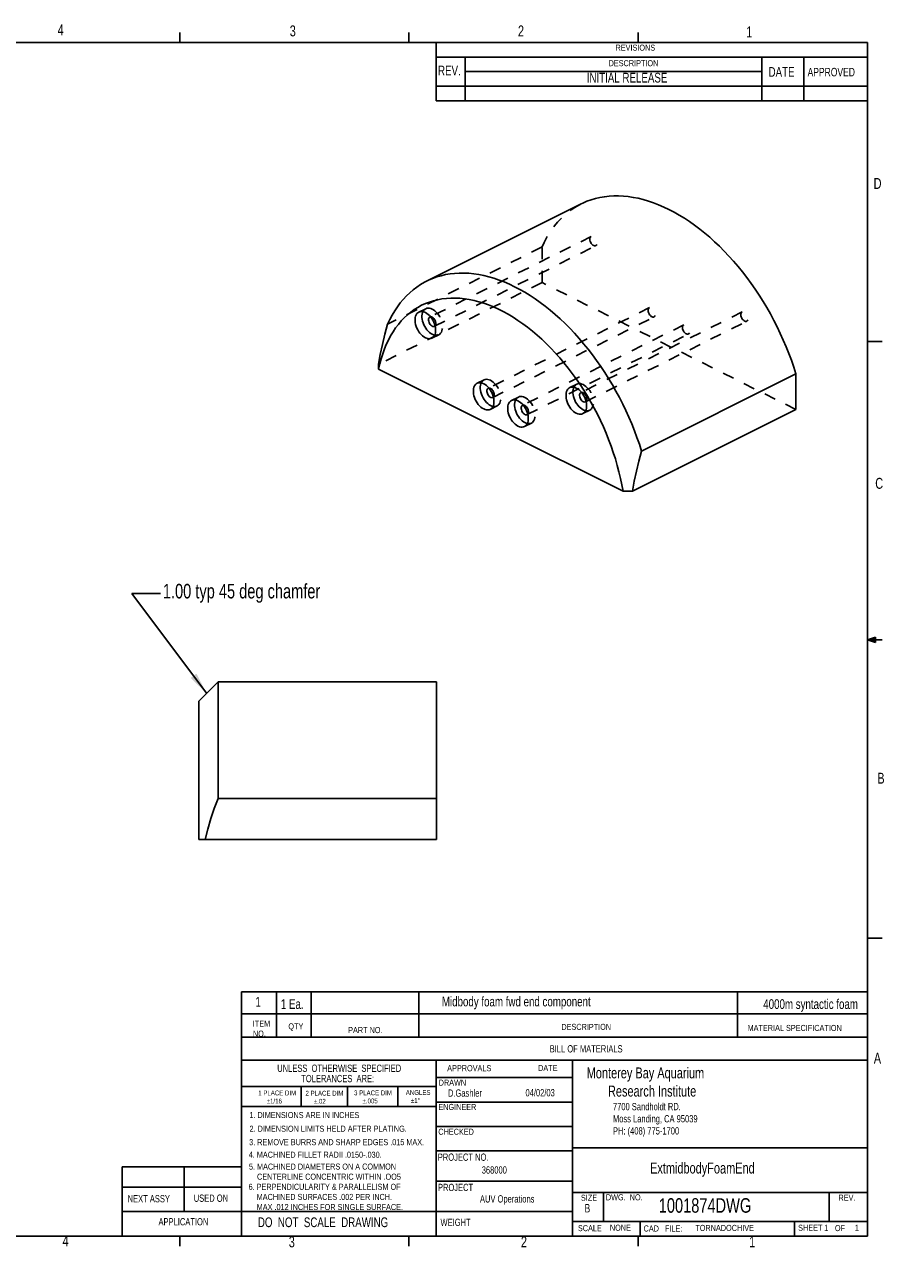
# Model space of a CAD drawing. Extents: x 0.5 to 16.6, y 0.3 to 10.8.
# Tile 2 of 2: x 9.1 to 16.6, y 0.3 to 10.8. Entities that reach past the tile are written whole.
import ezdxf

# ---------------------------------------------------------------- set-up
doc = ezdxf.new("R2010")
doc.units = 0
doc.linetypes.add('HIDDEN', pattern=[0.075, 0.05, -0.025])
doc.layers.get('0').update_dxf_attribs({"linetype": 'CONTINUOUS'})
doc.styles.add('SLDTEXTSTYLE0', font='txt', dxfattribs={"width": 0.75})
doc.dimstyles.new('SLDDIMSTYLE7', dxfattribs={"dimtxt": 6, "dimasz": 0.1875, "dimexe": 0, "dimexo": 0.0625, "dimgap": 1.5, "dimtad": 0, "dimtih": 1, "dimtoh": 1, "dimdec": 0, "dimzin": 0, "dimtxsty": 'STANDARD', "dimsah": 1, "dimcen": 0.09, "dimazin": 3, "dimtfac": 1, "dimtdec": 0, "dimtofl": 0, "dimtmove": 0, "dimatfit": 3, "dimtolj": 1, "dimtzin": 0})

msp = doc.modelspace()

# ---------------------------------------------------------------- linework, layer by layer
at = {"color": 7, "linetype": 'CONTINUOUS'}
for p, q in [((10.46975, 10.64207), (10.46975, 10.72687)), ((12.4385, 10.64207), (12.4385, 10.72687)), ((14.40725, 10.64207), (14.40725, 10.72687)), ((0.62625, 10.64207), (16.37625, 10.64207)), ((12.67239, 10.14207), (12.67239, 10.64207)), ((16.37625, 0.39207), (16.37625, 10.64207)), ((12.67239, 10.51707), (16.37625, 10.51707)), ((12.9197, 10.51707), (12.9197, 10.14207)), ((15.46928, 10.51707), (15.46928, 10.14207)), ((15.82922, 10.51707), (15.82922, 10.14207)), ((12.9197, 10.39207), (15.46928, 10.39207)), ((12.67239, 10.26707), (16.37625, 10.26707)), ((12.67239, 10.14207), (16.37625, 10.14207)), ((13.91619, 9.25606), (12.59036, 8.59314)), ((16.37625, 8.07529), (16.50125, 8.07529)), ((12.17794, 7.83817), (12.17698, 7.87857)), ((14.27643, 6.78893), (12.17794, 7.83817)), ((15.76098, 7.79595), (14.43516, 7.13303)), ((15.76098, 7.79595), (15.76098, 7.49032)), ((15.76098, 7.49032), (14.35723, 6.78845)), ((14.35723, 6.78845), (14.27643, 6.78893)), ((16.37625, 5.51279), (16.44343, 5.5368)), ((16.37625, 5.51279), (16.44343, 5.52183)), ((16.37625, 5.51279), (16.50125, 5.51279)), ((16.37625, 5.51279), (16.44343, 5.49021)), ((16.37625, 5.51279), (16.44343, 5.50248)), ((16.44343, 5.5368), (16.44343, 5.49021)), ((10.79972, 5.15203), (10.63306, 4.98537)), ((12.67472, 5.15203), (10.79972, 5.15203)), ((10.79972, 5.15203), (10.79972, 4.15077)), ((12.67472, 5.15203), (12.67472, 4.15077)), ((10.63306, 3.79787), (10.63306, 4.98537)), ((12.67472, 4.15077), (10.79972, 4.15077)), ((12.67472, 4.15077), (12.67472, 3.79787)), ((10.68951, 3.79787), (10.63306, 3.79787)), ((12.67472, 3.79787), (10.68951, 3.79787)), ((16.37625, 2.95029), (16.50125, 2.95029)), ((11, 2.3), (11, 2.4907)), ((11, 2.4907), (16.37625, 2.4907)), ((11.3, 2.3), (11.3, 2.4907)), ((11.6, 2.3), (11.6, 2.4907)), ((12.52374, 2.1), (12.52374, 2.4907)), ((15.25856, 2.1), (15.25856, 2.4907)), ((16.37625, 2.3), (11, 2.3)), ((11, 0.39207), (11, 2.3)), ((11.3, 2.3), (11.3, 2.1)), ((11.6, 2.3), (11.6, 2.1)), ((16.37625, 2.1), (11, 2.1)), ((12.67239, 1.90398), (11, 1.90398)), ((12.67239, 1.90398), (16.37625, 1.90398)), ((12.67239, 1.90398), (12.67239, 0.39207)), ((13.84349, 1.90398), (13.84349, 0.39207)), ((12.67239, 1.75398), (13.84349, 1.75398)), ((11, 1.67712), (12.67239, 1.67712)), ((11.51392, 1.67712), (11.51392, 1.50658)), ((11.91122, 1.67712), (11.91122, 1.50658)), ((12.34207, 1.67712), (12.34207, 1.50658)), ((11.91122, 1.50658), (11, 1.50658)), ((11.91122, 1.50658), (12.67239, 1.50658)), ((12.67239, 1.54398), (13.84349, 1.54398)), ((12.67239, 1.33398), (13.84349, 1.33398)), ((12.67239, 1.12398), (13.84349, 1.12398)), ((13.84349, 1.15095), (16.37625, 1.15095)), ((9.97625, 0.39207), (9.97625, 0.9869)), ((9.97625, 0.9869), (11, 0.9869)), ((10.50883, 0.9869), (10.50883, 0.60398)), ((13.84349, 0.86398), (12.67239, 0.86398)), ((9.97625, 0.81367), (11, 0.81367)), ((13.84349, 0.76707), (16.37625, 0.76707)), ((14.10989, 0.76707), (14.10989, 0.51707)), ((16.04739, 0.76707), (16.04739, 0.51707)), ((9.97625, 0.60398), (13.84349, 0.60398)), ((13.84349, 0.51707), (16.37625, 0.51707)), ((14.42239, 0.51707), (14.42239, 0.39207)), ((15.74739, 0.51707), (15.74739, 0.39207)), ((16.37625, 0.39207), (0.62625, 0.39207)), ((10.46975, 0.39207), (10.46975, 0.30727)), ((12.4385, 0.39207), (12.4385, 0.30727)), ((14.40725, 0.39207), (14.40725, 0.30727))]:
    msp.add_line(p, q, dxfattribs=at)
at = {"color": 9, "linetype": 'HIDDEN'}
for p, q in [((14.00289, 8.9764), (12.61814, 8.28403)), ((13.58074, 8.88607), (12.25491, 8.22316)), ((12.65772, 8.20487), (14.04247, 8.89725)), ((13.58074, 8.58045), (13.58074, 8.88607)), ((13.58074, 8.58045), (12.17698, 7.87857)), ((15.76098, 7.49032), (13.58074, 8.58045)), ((12.58203, 8.35625), (12.5231, 8.32679)), ((14.50376, 8.36513), (13.11901, 7.67275)), ((15.29925, 8.32822), (13.9145, 7.63585)), ((13.15859, 7.5936), (14.54334, 8.28597)), ((14.79839, 8.21781), (13.41363, 7.52544)), ((13.95408, 7.55669), (15.33883, 8.24907)), ((12.6349, 8.10319), (12.69383, 8.13265)), ((13.45321, 7.44628), (14.83796, 8.13866)), ((13.08289, 7.74498), (13.02397, 7.71551)), ((13.87839, 7.70807), (13.81946, 7.67861)), ((13.37752, 7.59766), (13.3186, 7.5682)), ((13.13577, 7.49191), (13.1947, 7.52137)), ((13.93127, 7.455), (13.99019, 7.48447)), ((13.4304, 7.34459), (13.48933, 7.37406))]:
    msp.add_line(p, q, dxfattribs=at)
at = {"color": 9, "linetype": 'HIDDEN', "flags": 128}
for points in [[(13.58074, 8.88607), (13.59952, 8.92587), (13.61978, 8.96405), (13.64149, 9.00054), (13.66462, 9.0353), (13.68914, 9.06829), (13.71502, 9.09945), (13.74222, 9.12874), (13.7707, 9.15612), (13.80042, 9.18155), (13.83135, 9.20501), (13.86343, 9.22645), (13.89663, 9.24585), (13.91619, 9.25606)], [(13.99139, 8.95247), (13.99223, 8.94321), (13.99472, 8.93361), (13.99871, 8.92418), (14.00399, 8.91543), (14.01029, 8.90784), (14.01725, 8.9018), (14.0245, 8.89766), (14.03165, 8.89563), (14.03832, 8.89582), (14.04415, 8.89822), (14.04882, 8.9027), (14.05208, 8.90902), (14.05376, 8.91684), (14.05376, 8.92574), (14.05208, 8.93523), (14.04882, 8.94481), (14.04415, 8.95396), (14.03832, 8.96219), (14.03165, 8.96905), (14.0245, 8.97417), (14.01725, 8.97728), (14.01029, 8.97821), (14.00399, 8.97691), (13.99871, 8.97344), (13.99472, 8.96801), (13.99223, 8.96089), (13.99139, 8.95247)], [(12.63793, 8.3527), (12.62589, 8.35771), (12.61408, 8.36061), (12.60271, 8.36135), (12.592, 8.35991), (12.58215, 8.35631), (12.57333, 8.35064), (12.56572, 8.34298), (12.55945, 8.33349), (12.558, 8.33064)], [(12.65893, 8.1288), (12.66178, 8.12829), (12.67314, 8.12755), (12.68385, 8.12899), (12.69371, 8.13259), (12.70253, 8.13826), (12.71014, 8.14592), (12.71641, 8.15541), (12.72121, 8.16656), (12.72447, 8.17916), (12.72611, 8.19297), (12.72611, 8.20775), (12.72447, 8.22321), (12.72121, 8.23906), (12.71641, 8.25502), (12.71014, 8.27077), (12.70253, 8.28604), (12.69371, 8.30053), (12.68385, 8.31398), (12.67314, 8.32614), (12.66178, 8.33677), (12.64996, 8.34568), (12.63793, 8.3527)], [(14.49226, 8.34119), (14.4931, 8.33193), (14.49559, 8.32233), (14.49958, 8.3129), (14.50486, 8.30415), (14.51115, 8.29656), (14.51811, 8.29053), (14.52537, 8.28638), (14.53252, 8.28435), (14.53919, 8.28454), (14.54502, 8.28694), (14.54969, 8.29142), (14.55295, 8.29774), (14.55462, 8.30556), (14.55462, 8.31446), (14.55295, 8.32395), (14.54969, 8.33354), (14.54502, 8.34269), (14.53919, 8.35091), (14.53252, 8.35777), (14.52537, 8.3629), (14.51811, 8.36601), (14.51115, 8.36693), (14.50486, 8.36563), (14.49958, 8.36217), (14.49559, 8.35673), (14.4931, 8.34961), (14.49226, 8.34119)], [(15.28775, 8.30429), (15.2886, 8.29503), (15.29108, 8.28543), (15.29507, 8.276), (15.30036, 8.26725), (15.30665, 8.25965), (15.31361, 8.25362), (15.32086, 8.24948), (15.32802, 8.24745), (15.33469, 8.24764), (15.34051, 8.25004), (15.34518, 8.25452), (15.34844, 8.26084), (15.35012, 8.26866), (15.35012, 8.27756), (15.34844, 8.28705), (15.34518, 8.29663), (15.34051, 8.30578), (15.33469, 8.31401), (15.32802, 8.32087), (15.32086, 8.32599), (15.31361, 8.3291), (15.30665, 8.33003), (15.30036, 8.32873), (15.29507, 8.32526), (15.29108, 8.31982), (15.2886, 8.31271), (15.28775, 8.30429)], [(12.62395, 8.28573), (12.63071, 8.28535), (12.63793, 8.28277)], [(12.63793, 8.28277), (12.64514, 8.27813), (12.65197, 8.27168), (12.65804, 8.26375), (12.66303, 8.25479), (12.66666, 8.24526), (12.66874, 8.2357), (12.66917, 8.2266), (12.6679, 8.21847), (12.66503, 8.21174), (12.66256, 8.2085)], [(14.78689, 8.19388), (14.78773, 8.18462), (14.79021, 8.17502), (14.79421, 8.16559), (14.79949, 8.15684), (14.80578, 8.14924), (14.81274, 8.14321), (14.81999, 8.13907), (14.82715, 8.13704), (14.83382, 8.13723), (14.83965, 8.13962), (14.84432, 8.14411), (14.84758, 8.15043), (14.84925, 8.15825), (14.84925, 8.16715), (14.84758, 8.17664), (14.84432, 8.18622), (14.83965, 8.19537), (14.83382, 8.2036), (14.82715, 8.21046), (14.81999, 8.21558), (14.81274, 8.21869), (14.80578, 8.21962), (14.79949, 8.21832), (14.79421, 8.21485), (14.79021, 8.20941), (14.78773, 8.2023), (14.78689, 8.19388)], [(13.1388, 7.74143), (13.12676, 7.74644), (13.11495, 7.74934), (13.10358, 7.75007), (13.09287, 7.74863), (13.08301, 7.74504), (13.0742, 7.73936), (13.06659, 7.73171), (13.06032, 7.72222), (13.05887, 7.71936)], [(13.12482, 7.67445), (13.13158, 7.67407), (13.1388, 7.6715)], [(13.15979, 7.51752), (13.16264, 7.51701), (13.17401, 7.51628), (13.18472, 7.51772), (13.19458, 7.52131), (13.20339, 7.52699), (13.21101, 7.53464), (13.21727, 7.54413), (13.22208, 7.55528), (13.22534, 7.56788), (13.22698, 7.5817), (13.22698, 7.59647), (13.22534, 7.61193), (13.22208, 7.62778), (13.21727, 7.64374), (13.21101, 7.6595), (13.20339, 7.67476), (13.19458, 7.68926), (13.18472, 7.7027), (13.17401, 7.71486), (13.16264, 7.72549), (13.15083, 7.7344), (13.1388, 7.74143)], [(13.1388, 7.6715), (13.14601, 7.66685), (13.15284, 7.6604), (13.15891, 7.65247), (13.16389, 7.64351), (13.16753, 7.63399), (13.16961, 7.62442), (13.17003, 7.61533), (13.16877, 7.6072), (13.16589, 7.60046), (13.16343, 7.59723)], [(13.93429, 7.70452), (13.92226, 7.70953), (13.91044, 7.71243), (13.89908, 7.71317), (13.88837, 7.71173), (13.87851, 7.70813), (13.86969, 7.70246), (13.86208, 7.6948), (13.85581, 7.68531), (13.85437, 7.68246)], [(13.95529, 7.48062), (13.95814, 7.48011), (13.9695, 7.47937), (13.98022, 7.48081), (13.99007, 7.48441), (13.99889, 7.49008), (14.0065, 7.49774), (14.01277, 7.50723), (14.01758, 7.51838), (14.02083, 7.53098), (14.02247, 7.54479), (14.02247, 7.55957), (14.02083, 7.57502), (14.01758, 7.59088), (14.01277, 7.60683), (14.0065, 7.62259), (13.99889, 7.63786), (13.99007, 7.65235), (13.98022, 7.6658), (13.9695, 7.67795), (13.95814, 7.68859), (13.94633, 7.6975), (13.93429, 7.70452)], [(13.43342, 7.59411), (13.42139, 7.59912), (13.40958, 7.60202), (13.39821, 7.60276), (13.3875, 7.60132), (13.37764, 7.59772), (13.36883, 7.59205), (13.36121, 7.58439), (13.35494, 7.5749), (13.3535, 7.57205)], [(13.45442, 7.37021), (13.45727, 7.3697), (13.46864, 7.36896), (13.47935, 7.3704), (13.4892, 7.374), (13.49802, 7.37967), (13.50563, 7.38733), (13.5119, 7.39682), (13.51671, 7.40797), (13.51996, 7.42057), (13.52161, 7.43438), (13.52161, 7.44916), (13.51996, 7.46461), (13.51671, 7.48047), (13.5119, 7.49642), (13.50563, 7.51218), (13.49802, 7.52745), (13.4892, 7.54194), (13.47935, 7.55539), (13.46864, 7.56754), (13.45727, 7.57818), (13.44546, 7.58709), (13.43342, 7.59411)], [(13.92031, 7.63754), (13.92708, 7.63717), (13.93429, 7.63459)], [(13.93429, 7.63459), (13.94151, 7.62995), (13.94833, 7.62349), (13.9544, 7.61557), (13.95939, 7.60661), (13.96302, 7.59708), (13.96511, 7.58752), (13.96553, 7.57842), (13.96427, 7.57029), (13.96139, 7.56356), (13.95892, 7.56032)], [(13.41945, 7.52713), (13.42621, 7.52676), (13.43342, 7.52418)], [(13.43342, 7.52418), (13.44064, 7.51954), (13.44747, 7.51308), (13.45354, 7.50516), (13.45852, 7.49619), (13.46215, 7.48667), (13.46424, 7.47711), (13.46466, 7.46801), (13.4634, 7.45988), (13.46052, 7.45315), (13.45806, 7.44991)]]:
    msp.add_lwpolyline(points, dxfattribs=at)
at = {"color": 7, "linetype": 'CONTINUOUS', "flags": 128}
for points in [[(13.91619, 9.25606), (13.9309, 9.26318), (13.96619, 9.27841), (14.00245, 9.29153), (14.03964, 9.30251), (14.07769, 9.31135), (14.11657, 9.31803), (14.15621, 9.32254), (14.19656, 9.32487), (14.23757, 9.32502), (14.27918, 9.32299), (14.32132, 9.31879), (14.36395, 9.31242), (14.407, 9.30388), (14.45042, 9.29319), (14.49414, 9.28037), (14.53811, 9.26543), (14.58226, 9.2484), (14.62653, 9.22929), (14.67086, 9.20813), (14.71519, 9.18495), (14.75946, 9.15979), (14.80361, 9.13268), (14.84758, 9.10365), (14.8913, 9.07275), (14.93472, 9.04002), (14.97777, 9.00551), (15.0204, 8.96925), (15.06254, 8.93131), (15.10415, 8.89173), (15.14516, 8.85057), (15.18551, 8.80789), (15.22515, 8.76374), (15.26403, 8.71819), (15.30208, 8.67129), (15.33927, 8.62312), (15.37553, 8.57374), (15.41082, 8.52321), (15.44509, 8.47162), (15.47829, 8.41902), (15.51037, 8.3655), (15.5413, 8.31112), (15.57102, 8.25596), (15.5995, 8.2001), (15.6267, 8.14361), (15.65258, 8.08657), (15.6771, 8.02907), (15.70023, 7.97117), (15.72194, 7.91297), (15.7422, 7.85453), (15.76098, 7.79595)], [(12.25491, 8.22316), (12.27369, 8.26296), (12.29395, 8.30113), (12.31566, 8.33763), (12.3388, 8.37239), (12.36332, 8.40537), (12.3892, 8.43653), (12.41639, 8.46582), (12.44487, 8.49321), (12.4746, 8.51864), (12.50552, 8.5421), (12.53761, 8.56354), (12.57081, 8.58294), (12.60507, 8.60026), (12.64036, 8.6155), (12.67663, 8.62862), (12.71381, 8.6396), (12.75187, 8.64844), (12.79074, 8.65512), (12.83039, 8.65962), (12.87074, 8.66196), (12.91175, 8.66211), (12.95335, 8.66008), (12.9955, 8.65588), (13.03813, 8.6495), (13.08118, 8.64097), (13.1246, 8.63028), (13.16832, 8.61746), (13.21228, 8.60252), (13.25643, 8.58548), (13.3007, 8.56637), (13.34504, 8.54522), (13.38937, 8.52204), (13.43364, 8.49688), (13.47779, 8.46977), (13.52175, 8.44074), (13.56547, 8.40984), (13.60889, 8.37711), (13.65194, 8.34259), (13.69457, 8.30634), (13.73672, 8.2684), (13.77833, 8.22882), (13.81933, 8.18766), (13.85968, 8.14497), (13.89933, 8.10083), (13.9382, 8.05527), (13.97626, 8.00838), (14.01345, 7.96021), (14.04971, 7.91082), (14.085, 7.8603), (14.11927, 7.80871), (14.15246, 7.75611), (14.18455, 7.70258), (14.21547, 7.6482), (14.2452, 7.59304), (14.27368, 7.53718), (14.30087, 7.48069), (14.32675, 7.42366), (14.35127, 7.36615), (14.37441, 7.30826), (14.39612, 7.25005), (14.41638, 7.19162), (14.43516, 7.13303)], [(14.27643, 6.78893), (14.2664, 6.84398), (14.25479, 6.89931), (14.24161, 6.95484), (14.22687, 7.01047), (14.2106, 7.06613), (14.19282, 7.12172), (14.17357, 7.17716), (14.15287, 7.23237), (14.13075, 7.28726), (14.10725, 7.34175), (14.08241, 7.39576), (14.05625, 7.44919), (14.02882, 7.50198), (14.00017, 7.55404), (13.97034, 7.60529), (13.93936, 7.65565), (13.9073, 7.70504), (13.8742, 7.75339), (13.8401, 7.80063), (13.80507, 7.84668), (13.76915, 7.89148), (13.73241, 7.93494), (13.69489, 7.97702), (13.65665, 8.01763), (13.61776, 8.05673), (13.57827, 8.09425), (13.53824, 8.13013), (13.49773, 8.16432), (13.45682, 8.19676), (13.41555, 8.22741), (13.37399, 8.25622), (13.3322, 8.28315), (13.29026, 8.30815), (13.24822, 8.33118), (13.20615, 8.35222), (13.16411, 8.37122), (13.12216, 8.38817), (13.08038, 8.40302), (13.03882, 8.41577), (12.99755, 8.42639), (12.95663, 8.43486), (12.91613, 8.44118), (12.8761, 8.44533), (12.83661, 8.4473), (12.79772, 8.4471), (12.75948, 8.44472), (12.72196, 8.44016), (12.68522, 8.43344), (12.6493, 8.42457), (12.61427, 8.41355), (12.58017, 8.40041), (12.54707, 8.38516), (12.51501, 8.36783), (12.48403, 8.34844), (12.4542, 8.32703), (12.42554, 8.30362), (12.39812, 8.27826), (12.37196, 8.25098), (12.34711, 8.22182), (12.32361, 8.19083), (12.3015, 8.15806), (12.2808, 8.12355), (12.26154, 8.08736), (12.24377, 8.04954), (12.2275, 8.01015), (12.21276, 7.96926), (12.19958, 7.92692), (12.18796, 7.8832), (12.17794, 7.83817)], [(12.579, 8.32324), (12.56697, 8.32825), (12.55516, 8.33115), (12.54379, 8.33189), (12.53308, 8.33044), (12.52322, 8.32685), (12.51441, 8.32118), (12.50679, 8.31352), (12.50052, 8.30403), (12.49572, 8.29288), (12.49246, 8.28028), (12.49082, 8.26647), (12.49082, 8.25169), (12.49246, 8.23623), (12.49572, 8.22038), (12.50052, 8.20442), (12.50679, 8.18867), (12.51441, 8.1734), (12.52322, 8.15891), (12.53308, 8.14546), (12.54379, 8.1333), (12.55516, 8.12267), (12.56697, 8.11376), (12.579, 8.10674), (12.59104, 8.10173), (12.60285, 8.09883), (12.61422, 8.09809), (12.62493, 8.09953), (12.63478, 8.10312), (12.6436, 8.1088), (12.65121, 8.11646), (12.65748, 8.12595), (12.66229, 8.13709), (12.66554, 8.14969), (12.66719, 8.16351), (12.66719, 8.17828), (12.66554, 8.19374), (12.66229, 8.2096), (12.65748, 8.22555), (12.65121, 8.24131), (12.6436, 8.25658), (12.63478, 8.27107), (12.62493, 8.28452), (12.61422, 8.29667), (12.60285, 8.3073), (12.59104, 8.31622), (12.579, 8.32324)], [(12.558, 8.33064), (12.55464, 8.32235), (12.55139, 8.30975), (12.54975, 8.29593), (12.54975, 8.28115), (12.55139, 8.2657), (12.55464, 8.24984), (12.55945, 8.23389), (12.56572, 8.21813), (12.57333, 8.20286), (12.58215, 8.18837), (12.592, 8.17492), (12.60271, 8.16277), (12.61408, 8.15214), (12.62589, 8.14322), (12.63793, 8.1362), (12.64996, 8.13119), (12.65893, 8.1288)], [(12.17698, 7.87857), (12.19206, 7.96365), (12.21023, 8.04948), (12.2313, 8.13618), (12.25491, 8.22316)], [(12.66256, 8.2085), (12.66069, 8.20677), (12.65512, 8.20384), (12.64863, 8.20309), (12.64156, 8.20457), (12.6343, 8.2082), (12.62723, 8.21379), (12.62073, 8.22103), (12.61517, 8.22953), (12.61083, 8.23884), (12.60795, 8.24845), (12.60669, 8.25784), (12.60711, 8.26651), (12.6092, 8.27399), (12.61283, 8.27988), (12.61782, 8.28386), (12.62389, 8.28572), (12.62395, 8.28573)], [(13.07987, 7.71196), (13.06783, 7.71697), (13.05602, 7.71987), (13.04466, 7.72061), (13.03395, 7.71917), (13.02409, 7.71557), (13.01527, 7.7099), (13.00766, 7.70224), (13.00139, 7.69275), (12.99659, 7.68161), (12.99333, 7.66901), (12.99169, 7.65519), (12.99169, 7.64041), (12.99333, 7.62496), (12.99659, 7.6091), (13.00139, 7.59315), (13.00766, 7.57739), (13.01527, 7.56212), (13.02409, 7.54763), (13.03395, 7.53418), (13.04466, 7.52203), (13.05602, 7.5114), (13.06783, 7.50248), (13.07987, 7.49546), (13.09191, 7.49045), (13.10372, 7.48755), (13.11508, 7.48681), (13.1258, 7.48825), (13.13565, 7.49185), (13.14447, 7.49752), (13.15208, 7.50518), (13.15835, 7.51467), (13.16316, 7.52582), (13.16641, 7.53842), (13.16805, 7.55223), (13.16805, 7.56701), (13.16641, 7.58247), (13.16316, 7.59832), (13.15835, 7.61427), (13.15208, 7.63003), (13.14447, 7.6453), (13.13565, 7.65979), (13.1258, 7.67324), (13.11508, 7.68539), (13.10372, 7.69603), (13.09191, 7.70494), (13.07987, 7.71196)], [(13.05887, 7.71936), (13.05551, 7.71107), (13.05226, 7.69847), (13.05061, 7.68465), (13.05061, 7.66988), (13.05226, 7.65442), (13.05551, 7.63856), (13.06032, 7.62261), (13.06659, 7.60685), (13.0742, 7.59158), (13.08301, 7.57709), (13.09287, 7.56364), (13.10358, 7.55149), (13.11495, 7.54086), (13.12676, 7.53195), (13.1388, 7.52492), (13.15083, 7.51991), (13.15979, 7.51752)], [(13.16343, 7.59723), (13.16155, 7.5955), (13.15599, 7.59256), (13.1495, 7.59181), (13.14243, 7.59329), (13.13516, 7.59693), (13.12809, 7.60251), (13.1216, 7.60975), (13.11604, 7.61826), (13.1117, 7.62756), (13.10882, 7.63717), (13.10756, 7.64656), (13.10798, 7.65524), (13.11007, 7.66272), (13.1137, 7.66861), (13.11868, 7.67259), (13.12475, 7.67444), (13.12482, 7.67445)], [(13.87537, 7.67506), (13.86333, 7.68007), (13.85152, 7.68297), (13.84015, 7.68371), (13.82944, 7.68226), (13.81958, 7.67867), (13.81077, 7.67299), (13.80315, 7.66534), (13.79689, 7.65585), (13.79208, 7.6447), (13.78883, 7.6321), (13.78718, 7.61829), (13.78718, 7.60351), (13.78883, 7.58805), (13.79208, 7.5722), (13.79689, 7.55624), (13.80315, 7.54049), (13.81077, 7.52522), (13.81958, 7.51072), (13.82944, 7.49728), (13.84015, 7.48512), (13.85152, 7.47449), (13.86333, 7.46558), (13.87537, 7.45855), (13.8874, 7.45354), (13.89921, 7.45064), (13.91058, 7.44991), (13.92129, 7.45135), (13.93115, 7.45494), (13.93996, 7.46062), (13.94758, 7.46827), (13.95384, 7.47776), (13.95865, 7.48891), (13.96191, 7.50151), (13.96355, 7.51533), (13.96355, 7.5301), (13.96191, 7.54556), (13.95865, 7.56142), (13.95384, 7.57737), (13.94758, 7.59313), (13.93996, 7.6084), (13.93115, 7.62289), (13.92129, 7.63634), (13.91058, 7.64849), (13.89921, 7.65912), (13.8874, 7.66803), (13.87537, 7.67506)], [(13.85437, 7.68246), (13.85101, 7.67416), (13.84775, 7.66156), (13.84611, 7.64775), (13.84611, 7.63297), (13.84775, 7.61751), (13.85101, 7.60166), (13.85581, 7.58571), (13.86208, 7.56995), (13.86969, 7.55468), (13.87851, 7.54019), (13.88837, 7.52674), (13.89908, 7.51459), (13.91044, 7.50395), (13.92226, 7.49504), (13.93429, 7.48802), (13.94633, 7.48301), (13.95529, 7.48062)], [(13.3745, 7.56465), (13.36246, 7.56966), (13.35065, 7.57256), (13.33928, 7.57329), (13.32857, 7.57185), (13.31872, 7.56826), (13.3099, 7.56258), (13.30229, 7.55493), (13.29602, 7.54544), (13.29121, 7.53429), (13.28796, 7.52169), (13.28632, 7.50788), (13.28632, 7.4931), (13.28796, 7.47764), (13.29121, 7.46179), (13.29602, 7.44583), (13.30229, 7.43007), (13.3099, 7.41481), (13.31872, 7.40031), (13.32857, 7.38687), (13.33928, 7.37471), (13.35065, 7.36408), (13.36246, 7.35517), (13.3745, 7.34814), (13.38653, 7.34313), (13.39834, 7.34023), (13.40971, 7.3395), (13.42042, 7.34094), (13.43028, 7.34453), (13.4391, 7.35021), (13.44671, 7.35786), (13.45298, 7.36735), (13.45778, 7.3785), (13.46104, 7.3911), (13.46268, 7.40492), (13.46268, 7.41969), (13.46104, 7.43515), (13.45778, 7.45101), (13.45298, 7.46696), (13.44671, 7.48272), (13.4391, 7.49799), (13.43028, 7.51248), (13.42042, 7.52593), (13.40971, 7.53808), (13.39834, 7.54871), (13.38653, 7.55762), (13.3745, 7.56465)], [(13.3535, 7.57205), (13.35014, 7.56375), (13.34688, 7.55115), (13.34524, 7.53734), (13.34524, 7.52256), (13.34688, 7.5071), (13.35014, 7.49125), (13.35494, 7.4753), (13.36121, 7.45954), (13.36883, 7.44427), (13.37764, 7.42978), (13.3875, 7.41633), (13.39821, 7.40418), (13.40958, 7.39354), (13.42139, 7.38463), (13.43342, 7.37761), (13.44546, 7.3726), (13.45442, 7.37021)], [(13.95892, 7.56032), (13.95705, 7.55859), (13.95148, 7.55566), (13.94499, 7.55491), (13.93792, 7.55639), (13.93066, 7.56002), (13.92359, 7.56561), (13.9171, 7.57285), (13.91153, 7.58135), (13.90719, 7.59066), (13.90432, 7.60027), (13.90305, 7.60966), (13.90348, 7.61833), (13.90556, 7.62581), (13.90919, 7.6317), (13.91418, 7.63568), (13.92025, 7.63754), (13.92031, 7.63754)], [(13.45806, 7.44991), (13.45618, 7.44818), (13.45062, 7.44525), (13.44413, 7.4445), (13.43706, 7.44598), (13.42979, 7.44961), (13.42272, 7.4552), (13.41623, 7.46244), (13.41066, 7.47094), (13.40633, 7.48025), (13.40345, 7.48986), (13.40219, 7.49925), (13.40261, 7.50792), (13.40469, 7.5154), (13.40833, 7.52129), (13.41331, 7.52527), (13.41938, 7.52713), (13.41945, 7.52713)], [(14.43516, 7.13303), (14.41176, 7.04688), (14.39078, 6.96073), (14.37248, 6.87442), (14.35723, 6.78845)], [(10.79972, 4.15077), (10.76663, 4.0648), (10.73697, 3.97743), (10.71108, 3.88833), (10.68951, 3.79787)]]:
    msp.add_lwpolyline(points, dxfattribs=at)

# ---------------------------------------------------------------- texts
at = {"color": 7, "attachment_point": 1, "style": 'SLDTEXTSTYLE0'}
for s, insert, char_height in [('4', (9.42169, 10.79683), 0.09375), ('3', (11.41485, 10.78835), 0.09375), ('2', (13.37409, 10.78835), 0.09375), ('1', (15.33333, 10.77987), 0.09375), ('REVISIONS', (14.21196, 10.62381), 0.052083), ('REV.', (12.68775, 10.44286), 0.083333), ('DESCRIPTION', (14.15276, 10.49037), 0.0520833), ('DATE', (15.52595, 10.43082), 0.083333), ('APPROVED', (15.86124, 10.42404), 0.072917), ('INITIAL RELEASE', (13.96494, 10.38176), 0.0833333), ('D', (16.42762, 9.47836), 0.09375), ('C', (16.4418, 6.90343), 0.09375), ('1.00 typ 45 deg chamfer', (10.32531, 5.99333), 0.125), ('B', (16.45931, 4.37145), 0.09375), ('1', (11.12034, 2.44579), 0.08333), ('1 Ea.', (11.33855, 2.42699), 0.083333), ('Midbody foam fwd end component', (12.72101, 2.44866), 0.0833333), ('4000m syntactic foam', (15.48048, 2.42683), 0.0833333), ('ITEM', (11.09742, 2.24314), 0.052083), ('QTY', (11.40298, 2.21972), 0.052083), ('DESCRIPTION', (13.74691, 2.21537), 0.0520833), ('MATERIAL SPECIFICATION', (15.34586, 2.2064), 0.0520833), ('NO.', (11.09857, 2.15733), 0.052083), ('PART NO.', (11.91641, 2.18782), 0.052083), ('BILL OF MATERIALS', (13.64693, 2.03224), 0.0625), ('A', (16.42952, 1.96707), 0.09375), ('UNLESS  OTHERWISE  SPECIFIED', (11.30724, 1.86536), 0.0625), ('APPROVALS', (12.7669, 1.86062), 0.052083), ('DATE', (13.54707, 1.86221), 0.052083), ('Monterey Bay Aquarium\\P       Research Institute', (13.96455, 1.84104), 0.09375), ('TOLERANCES  ARE:', (11.51351, 1.77687), 0.0625), ('DRAWN', (12.69346, 1.73658), 0.052083), ('1 PLACE DIM\\P     %%p1/16', (11.14446, 1.64279), 0.0416667), ('2 PLACE DIM\\P     %%p.02', (11.54987, 1.64063), 0.0416667), ('3 PLACE DIM\\P     %%p.005', (11.96716, 1.64358), 0.0416667), ('ANGLES\\P   %%p1%%d', (12.41125, 1.64681), 0.041667), ('D.Gashler', (12.7731, 1.65235), 0.0625), ('04/02/03', (13.43869, 1.65534), 0.0625), ('ENGINEER', (12.69062, 1.52799), 0.052083), ('7700 Sandholdt RD.\\PMoss Landing, CA 95039\\PPH: (408) 775-1700', (14.18986, 1.53598), 0.0625), ('1. DIMENSIONS ARE IN INCHES', (11.06838, 1.45816), 0.0520833), ('2. DIMENSION LIMITS HELD AFTER PLATING.', (11.06955, 1.34081), 0.0520833), ('CHECKED', (12.69049, 1.31478), 0.052083), ('3. REMOVE BURRS AND SHARP EDGES .015 MAX.', (11.06599, 1.22556), 0.0520833), ('4. MACHINED FILLET RADII .0150-.030.', (11.0624, 1.11761), 0.0520833), ('PROJECT NO.', (12.68599, 1.10194), 0.0625), ('5. MACHINED DIAMETERS ON A COMMON\\P    CENTERLINE CONCENTRIC WITHIN .OO5', (11.06443, 1.01575), 0.0520833), ('368000', (13.0632, 0.99182), 0.0625), ('ExtmidbodyFoamEnd', (14.50811, 1.02399), 0.09375), ('6. PERPENDICULARITY & PARALLELISM OF\\P    MACHINED SURFACES .002 PER INCH.\\P    MAX .012 INCHES FOR SINGLE SURFACE.', (11.06161, 0.84199), 0.0520833), ('PROJECT', (12.68725, 0.84214), 0.0625), ('NEXT ASSY', (10.02281, 0.7452), 0.0625), ('USED ON', (10.59039, 0.7497), 0.0625), ('AUV Operations', (13.04798, 0.74377), 0.0625), ('SIZE', (13.91481, 0.74828), 0.052083), ('DWG.  NO.', (14.1292, 0.75211), 0.052083), ('REV.', (16.12624, 0.74828), 0.052083), ('B', (13.94577, 0.66855), 0.07292), ('1001874DWG', (14.58302, 0.71846), 0.125), ('APPLICATION', (10.2879, 0.54746), 0.0625), ('DO  NOT  SCALE  DRAWING', (11.14108, 0.5532), 0.0833333), ('WEIGHT', (12.70915, 0.54221), 0.0625), ('SCALE ', (13.88922, 0.48714), 0.052083), ('NONE', (14.16338, 0.49068), 0.052083), ('CAD   FILE:   ', (14.4529, 0.48429), 0.0520833), ('TORNADO\\ARCHIVE', (14.8973, 0.48916), 0.0520833), ('SHEET', (15.78019, 0.49012), 0.052083), ('1', (16.00418, 0.48986), 0.05208), ('OF', (16.09572, 0.48765), 0.052083), ('1', (16.26731, 0.49094), 0.05208), ('4', (9.4641, 0.39845), 0.09375), ('3', (11.40637, 0.38997), 0.09375), ('2', (13.39954, 0.38997), 0.09375), ('1', (15.35878, 0.38997), 0.09375)]:
    msp.add_mtext(s, dxfattribs=dict(at, insert=insert, char_height=char_height))

# ---------------------------------------------------------------- leaders
at = {"color": 7}
msp.add_leader([(10.70119, 5.0535), (10.0594, 5.91001), (10.30547, 5.91001)], dimstyle='SLDDIMSTYLE7', dxfattribs=at)

doc.saveas('drawing.dxf')
